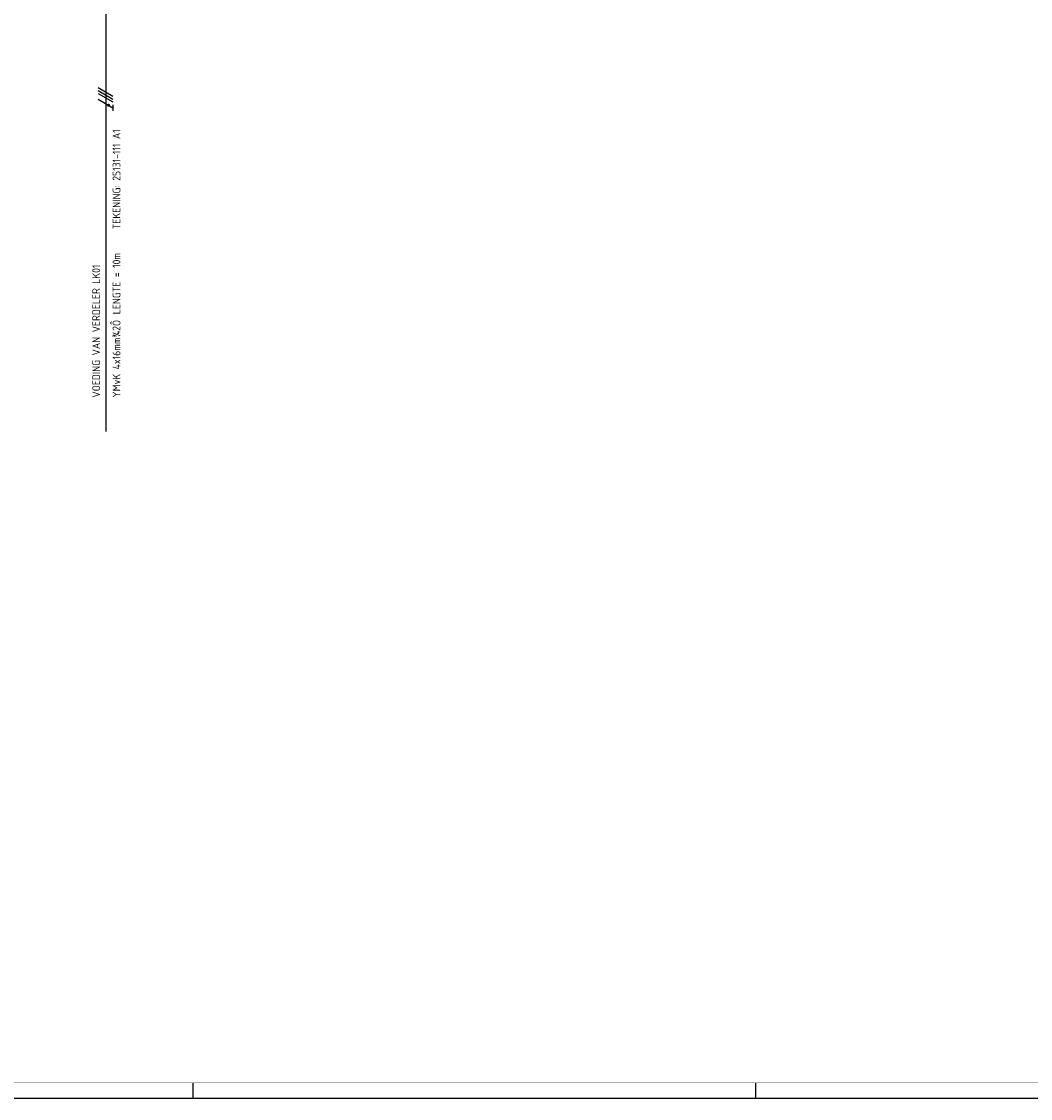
# Model space of a CAD drawing. Header units: millimetres. Extents: x 0 to 1189, y 0 to 841.
# Tile 4 of 8: x 409 to 732, y 0 to 345. Entities that reach past the tile are written whole.
import ezdxf
from ezdxf.enums import TextEntityAlignment as Align

# ---------------------------------------------------------------- set-up
doc = ezdxf.new("R2010")
doc.units = ezdxf.units.MM
doc.layers.get('0').update_dxf_attribs({"linetype": 'CONTINUOUS'})
for name, color, linetype in [('40', 1, 'CONTINUOUS'), ('LIJN025', 10, 'CONTINUOUS'), ('LIJN050', 90, 'CONTINUOUS'), ('TEKST25', 10, 'CONTINUOUS'), ('TEKST35', 50, 'CONTINUOUS'), ('TEKST50', 90, 'CONTINUOUS')]:
    doc.layers.add(name, color=color, linetype=linetype)
doc.styles.add('ISO', font='ISO.SHX')
doc.styles.add('NEN', font='iso.shx')
doc.styles.add('ROMAND', font='romand')

# ---------------------------------------------------------------- blocks, each defined once
blk = doc.blocks.new('A0')
at = {"layer": 'LIJN025'}
for p, q in [((464, 0), (464, 5)), ((644, 0), (644, 5))]:
    blk.add_line(p, q, dxfattribs=at)
blk.add_lwpolyline([(1189, 841), (1189, 0), (0, 0), (0, 841)], close=True, dxfattribs=at)
at = {"layer": 'LIJN050', "const_width": 0.2}
blk.add_lwpolyline([(1184, 836), (25, 836), (25, 5), (1184, 5)], close=True, dxfattribs=at)
at = {"layer": 'TEKST25', "style": 'ROMAND', "width": 2.899115}
blk.add_attdef('STATUS', text='', height=2.5, dxfattribs=at).set_placement((1143, 71.5), (1182, 71.5), align=Align.FIT)
at = {"layer": 'TEKST25', "style": 'ISO'}
for tag, p in [('E', (1144.25, 66)), ('NAAM-E', (1155.75, 66)), ('DATUM-E', (1174, 66)), ('D', (1144.25, 61)), ('NAAM-D', (1155.75, 61)), ('DATUM-D', (1174, 61)), ('C', (1144.25, 56)), ('NAAM-C', (1155.75, 56)), ('DATUM-C', (1174, 56)), ('B', (1144.25, 51)), ('NAAM-B', (1155.75, 51)), ('DATUM-B', (1174, 51)), ('A', (1144.25, 46)), ('NAAM-A', (1155.75, 46)), ('DATUM-A', (1174, 46))]:
    blk.add_attdef(tag, text='', height=2.5, dxfattribs=at).set_placement(p, align=Align.CENTER)
for tag, p in [('DATUM', (1021.75, 36.25)), ('SCHAAL', (1057, 36.25)), ('GETEKEND', (1087.25, 36.25)), ('GECONTOL.', (1122, 36.25)), ('FORMAAT', (1152.25, 28.25))]:
    blk.add_attdef(tag, p, '', height=2.5, dxfattribs=at)
at = {"layer": 'TEKST35', "style": 'ISO'}
for tag, p in [('PROJECT', (1023.5, 72.5)), ('PLAATS', (1023.5, 63.5)), ('INSTALLATIE-REGEL1', (1023.5, 52.5)), ('INSTALLATIE-REGEL2', (1023.5, 43.5))]:
    blk.add_attdef(tag, p, '', height=4, dxfattribs=at)
blk.add_attdef('PROJ.NR.', text='', height=4, dxfattribs=at).set_placement((1170, 23), align=Align.CENTER)
at = {"layer": 'TEKST50', "style": 'ISO'}
blk.add_attdef('FILE-NAAM', text='', height=5, dxfattribs=at).set_placement((1162.5, 7.5), align=Align.CENTER)

msp = doc.modelspace()

# ---------------------------------------------------------------- linework, layer by layer
at = {"color": 10}
for p, q in [((433.65, 323.43), (438.34, 320.72)), ((433.65, 322.49), (438.34, 319.78)), ((433.65, 322.49), (438.34, 319.78)), ((433.65, 321.55), (438.34, 318.85)), ((433.65, 319.68), (438.34, 316.97)), ((438.34, 317.91), (438.34, 316.03))]:
    msp.add_line(p, q, dxfattribs=at)
msp.add_line((433.65, 322.49), (438.34, 319.78))
at = {"color": 10, "const_width": 0.469}
msp.add_lwpolyline([(437.05, 317.99, 1), (436.81, 317.58, 1)], format="xyb", close=True, dxfattribs=at)
at = {"layer": 'LIJN050'}
msp.add_line((436.04, 362.18), (436.04, 213.4), dxfattribs=at)

# ---------------------------------------------------------------- block references
at = {"layer": 'LIJN025'}
msp.add_blockref('A0', (0, 0), dxfattribs=at)

# ---------------------------------------------------------------- texts
at = {"layer": '40', "style": 'NEN'}
for s, p in [('TEKENING: 25131-111 A1', (440.73, 278.13)), ('LENGTE = 10m', (440.73, 250.9)), ('VOEDING VAN VERDELER LK01', (434.23, 224.24)), ('YMvK 4x16mm¾2Ô', (440.73, 224.24))]:
    msp.add_text(s, height=2.5, rotation=90, dxfattribs=at).set_placement(p)

doc.saveas('drawing.dxf')
